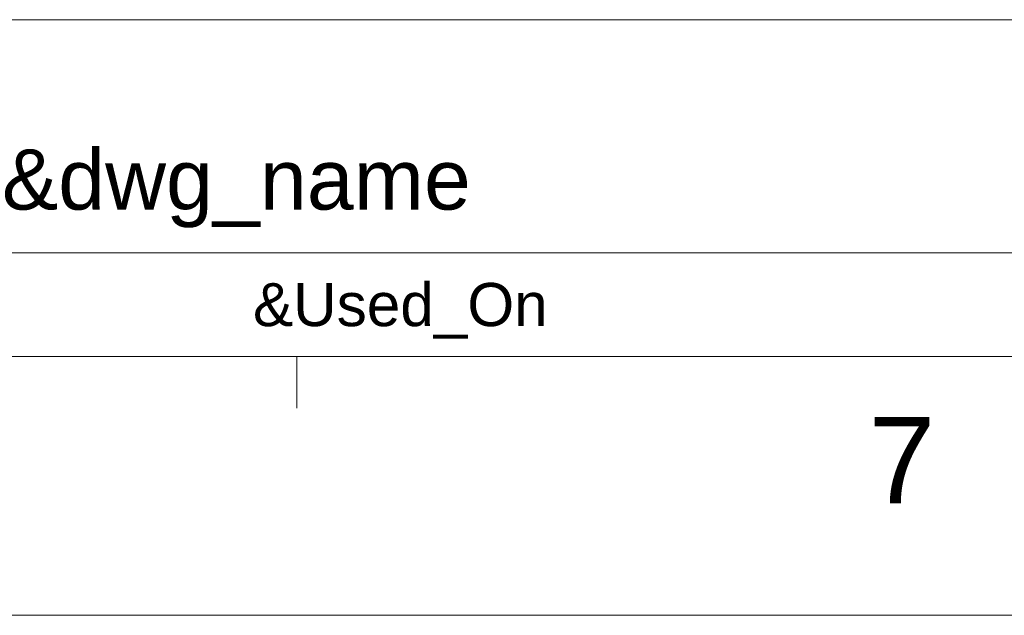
# Model space of a CAD drawing. Extents: x 1967 to 2561, y -57 to 363.
# Tile 16 of 22: x 2388 to 2446, y -57 to -22. Entities that reach past the tile are written whole.
import ezdxf
from ezdxf.enums import TextEntityAlignment as Align

# ---------------------------------------------------------------- set-up
doc = ezdxf.new("R2010")
doc.units = 0
doc.header["$LTSCALE"] = 15.367
doc.header["$MEASUREMENT"] = 0
doc.layers.get('0').update_dxf_attribs({"linetype": 'CONTINUOUS', "lineweight": 5})
doc.styles.add('TEXTSTYLE_1', font='arial.ttf')

msp = doc.modelspace()

# ---------------------------------------------------------------- linework, layer by layer
at = {"linetype": 'Continuous', "lineweight": 5}
for p, q in [((2355.511, -22.287), (2545.511, -22.287)), ((2355.511, -35.787), (2535.511, -35.787)), ((1981.511, -41.787), (2545.511, -41.787)), ((2404.511, -41.787), (2404.511, -44.787)), ((1966.511, -56.787), (2560.511, -56.787))]:
    msp.add_line(p, q, dxfattribs=at)

# ---------------------------------------------------------------- texts
at = {"linetype": 'Continuous', "lineweight": 5, "style": 'TEXTSTYLE_1'}
for s, height, p in [('&dwg_name', 3.5, (2401.011, -33.287)), ('&Used_On', 2.5, (2410.511, -40.037)), ('7', 5, (2439.574, -50.292))]:
    msp.add_text(s, height=height, dxfattribs=at).set_placement(p, align=Align.CENTER)

doc.saveas('drawing.dxf')
